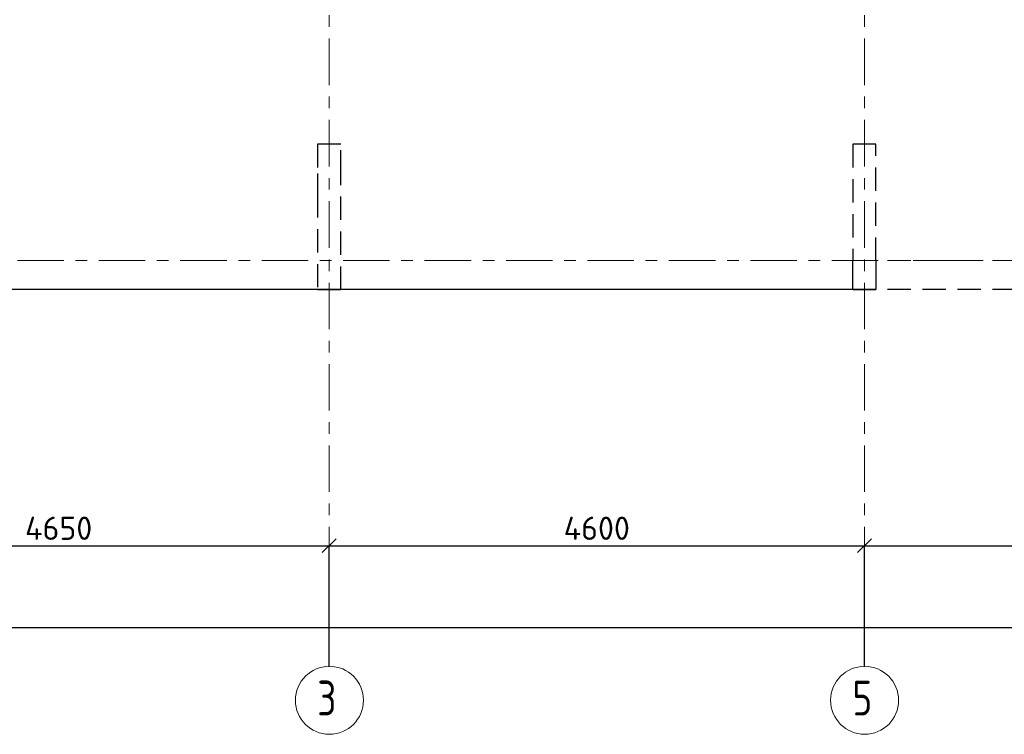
# Model space of a CAD drawing. Header units: metres. Extents: x -38 to 86, y -15 to 21.
# Tile 8 of 103: x 6.49 to 14.95, y -4.07 to 2.07. Entities that reach past the tile are written whole.
import ezdxf

# ---------------------------------------------------------------- set-up
doc = ezdxf.new("R2010")
doc.units = ezdxf.units.M
doc.header["$PDMODE"] = 65
for name, pattern in [('______11', [0.5, 0.4, -0.05, 0, -0.05]), ('______2', [0.27, 0.2, -0.07]), ('______3', [0.5, 0.4, -0.1]), ('______5', [1.1, 0.8, -0.1, 0.1, -0.1])]:
    doc.linetypes.add(name, pattern=pattern)
for name, color, linetype, lineweight in [('XR$2$Осевая линия (1)', 7, '______5', 13), ('XR$2$Размерная линия (1)', 7, 'Continuous', 13), ('XR$3$Балка (1)', 7, '______3', 13), ('XR$3$Перекрытие (1)', 7, 'Continuous', 35)]:
    doc.layers.add(name, color=color, linetype=linetype, lineweight=lineweight)
doc.layers.add('XR$5$Стена_ бетон несущ.', color=7, linetype='Continuous', lineweight=70, true_color=0xb4b496)
doc.styles.add('ISOCPEUR', font='txt')
doc.dimstyles.new('DIMSTYLE_3', dxfattribs={"dimtxt": 0.2, "dimasz": 0.2, "dimexe": 0, "dimexo": 0, "dimgap": 0.1, "dimtad": 2, "dimdec": 0, "dimlfac": 1000, "dimrnd": 5, "dimzin": 12, "dimdsep": 46, "dimtxsty": 'ISOCPEUR', "dimblk1": 'ALL_ML_STRICH', "dimblk2": 'ALL_ML_STRICH', "dimsah": 1, "dimcen": 0, "dimclrd": 7, "dimclre": 256, "dimclrt": 7, "dimadec": 0, "dimazin": 0, "dimtfac": 1, "dimtdec": 0, "dimtix": 1, "dimtmove": 2, "dimatfit": 3, "dimfxl": 0, "dimtzin": 0, "dimlwd": 0, "dimlwe": -3, "dimarcsym": 0})

# ---------------------------------------------------------------- blocks, each defined once
blk = doc.blocks.new('ALL_ML_STRICH')
at = {"color": 0, "linetype": 'ByBlock', "lineweight": -2}
for p, q in [((0, -0.5), (0, 0.5)), ((-1, 0), (0.5, 0)), ((-0.3, -0.3), (0.3, 0.3))]:
    blk.add_line(p, q, dxfattribs=at)
blk = doc.blocks.new('*D12')
at = {"layer": 'DEFPOINTS', "color": 7, "linetype": 'Continuous', "lineweight": 13, "transparency": 33554687}
for p in [(0.5, -3.1033), (0.5, -3.1563), (61.6, -3.1401)]:
    blk.add_point(p, dxfattribs=at)
at = {"layer": 'XR$2$Размерная линия (1)', "color": 9, "linetype": 'Continuous', "lineweight": -2, "true_color": 0xc7c7c7, "transparency": 33554687}
for p, q in [((0.5, -3.1233), (0.5, -3.1563)), ((61.6, -3.1563), (61.6, -3.1563))]:
    blk.add_line(p, q, dxfattribs=at)
at = {"layer": 'XR$2$Размерная линия (1)', "color": 7, "linetype": 'Continuous', "lineweight": -2, "transparency": 33554687}
blk.add_line((0.5, -3.1563), (61.6, -3.1563), dxfattribs=at)
at = {"layer": 'XR$2$Размерная линия (1)', "color": 7, "linetype": 'Continuous', "lineweight": 13, "transparency": 33554687, "xscale": 0.2, "yscale": 0.2, "zscale": 0.2, "rotation": 180}
blk.add_blockref('ALL_ML_STRICH', (0.5, -3.1563), dxfattribs=at)
at = {"layer": 'XR$2$Размерная линия (1)', "color": 7, "linetype": 'Continuous', "lineweight": 13, "transparency": 33554687, "xscale": 0.2, "yscale": 0.2, "zscale": 0.2}
blk.add_blockref('ALL_ML_STRICH', (61.6, -3.1563), dxfattribs=at)
at = {"layer": 'XR$2$Размерная линия (1)', "color": 7, "linetype": 'Continuous', "lineweight": 13, "transparency": 33554687, "insert": (31.1, -3.0063), "char_height": 0.2, "width": 1, "attachment_point": 5, "style": 'ISOCPEUR'}
blk.add_mtext('\\A1;{61100}', dxfattribs=at)
blk = doc.blocks.new('*D14')
at = {"layer": 'DEFPOINTS', "color": 7, "linetype": 'Continuous', "lineweight": 13, "transparency": 33554687}
for p in [(4.5, -2.452), (4.5, -3.5132), (9.15, -3.5132)]:
    blk.add_point(p, dxfattribs=at)
at = {"layer": 'XR$2$Размерная линия (1)', "color": 9, "linetype": 'Continuous', "lineweight": -2, "true_color": 0xc7c7c7, "transparency": 33554687}
for p, q in [((4.5, -3.4932), (4.5, -2.452)), ((9.15, -3.4932), (9.15, -2.452))]:
    blk.add_line(p, q, dxfattribs=at)
at = {"layer": 'XR$2$Размерная линия (1)', "color": 7, "linetype": 'Continuous', "lineweight": -2, "transparency": 33554687}
blk.add_line((4.5, -2.452), (9.15, -2.452), dxfattribs=at)
at = {"layer": 'XR$2$Размерная линия (1)', "color": 7, "linetype": 'Continuous', "lineweight": 13, "transparency": 33554687, "xscale": 0.2, "yscale": 0.2, "zscale": 0.2, "rotation": 180}
blk.add_blockref('ALL_ML_STRICH', (4.5, -2.452), dxfattribs=at)
at = {"layer": 'XR$2$Размерная линия (1)', "color": 7, "linetype": 'Continuous', "lineweight": 13, "transparency": 33554687, "xscale": 0.2, "yscale": 0.2, "zscale": 0.2}
blk.add_blockref('ALL_ML_STRICH', (9.15, -2.452), dxfattribs=at)
at = {"layer": 'XR$2$Размерная линия (1)', "color": 7, "linetype": 'Continuous', "lineweight": 13, "transparency": 33554687, "insert": (6.825, -2.302), "char_height": 0.2, "width": 0.8, "attachment_point": 5, "style": 'ISOCPEUR'}
blk.add_mtext('\\A1;{4650}', dxfattribs=at)
blk = doc.blocks.new('*D15')
at = {"layer": 'DEFPOINTS', "color": 7, "linetype": 'Continuous', "lineweight": 13, "transparency": 33554687}
for p in [(9.15, -2.452), (9.15, -3.5132), (13.75, -3.5132)]:
    blk.add_point(p, dxfattribs=at)
at = {"layer": 'XR$2$Размерная линия (1)', "color": 9, "linetype": 'Continuous', "lineweight": -2, "true_color": 0xc7c7c7, "transparency": 33554687}
for p, q in [((9.15, -3.4932), (9.15, -2.452)), ((13.75, -3.4932), (13.75, -2.452))]:
    blk.add_line(p, q, dxfattribs=at)
at = {"layer": 'XR$2$Размерная линия (1)', "color": 7, "linetype": 'Continuous', "lineweight": -2, "transparency": 33554687}
blk.add_line((9.15, -2.452), (13.75, -2.452), dxfattribs=at)
at = {"layer": 'XR$2$Размерная линия (1)', "color": 7, "linetype": 'Continuous', "lineweight": 13, "transparency": 33554687, "xscale": 0.2, "yscale": 0.2, "zscale": 0.2, "rotation": 180}
blk.add_blockref('ALL_ML_STRICH', (9.15, -2.452), dxfattribs=at)
at = {"layer": 'XR$2$Размерная линия (1)', "color": 7, "linetype": 'Continuous', "lineweight": 13, "transparency": 33554687, "xscale": 0.2, "yscale": 0.2, "zscale": 0.2}
blk.add_blockref('ALL_ML_STRICH', (13.75, -2.452), dxfattribs=at)
at = {"layer": 'XR$2$Размерная линия (1)', "color": 7, "linetype": 'Continuous', "lineweight": 13, "transparency": 33554687, "insert": (11.45, -2.302), "char_height": 0.2, "width": 0.8, "attachment_point": 5, "style": 'ISOCPEUR'}
blk.add_mtext('\\A1;{4600}', dxfattribs=at)
blk = doc.blocks.new('*D16')
at = {"layer": 'DEFPOINTS', "color": 7, "linetype": 'Continuous', "lineweight": 13, "transparency": 33554687}
for p in [(13.75, -2.452), (13.75, -3.5132), (19.45, -3.6075)]:
    blk.add_point(p, dxfattribs=at)
at = {"layer": 'XR$2$Размерная линия (1)', "color": 9, "linetype": 'Continuous', "lineweight": -2, "true_color": 0xc7c7c7, "transparency": 33554687}
for p, q in [((13.75, -3.4932), (13.75, -2.452)), ((19.45, -3.5875), (19.45, -2.452))]:
    blk.add_line(p, q, dxfattribs=at)
at = {"layer": 'XR$2$Размерная линия (1)', "color": 7, "linetype": 'Continuous', "lineweight": -2, "transparency": 33554687}
blk.add_line((13.75, -2.452), (19.45, -2.452), dxfattribs=at)
at = {"layer": 'XR$2$Размерная линия (1)', "color": 7, "linetype": 'Continuous', "lineweight": 13, "transparency": 33554687, "xscale": 0.2, "yscale": 0.2, "zscale": 0.2, "rotation": 180}
blk.add_blockref('ALL_ML_STRICH', (13.75, -2.452), dxfattribs=at)
at = {"layer": 'XR$2$Размерная линия (1)', "color": 7, "linetype": 'Continuous', "lineweight": 13, "transparency": 33554687, "xscale": 0.2, "yscale": 0.2, "zscale": 0.2}
blk.add_blockref('ALL_ML_STRICH', (19.45, -2.452), dxfattribs=at)
at = {"layer": 'XR$2$Размерная линия (1)', "color": 7, "linetype": 'Continuous', "lineweight": 13, "transparency": 33554687, "insert": (16.61, -2.302), "char_height": 0.2, "width": 0.8, "attachment_point": 5, "style": 'ISOCPEUR'}
blk.add_mtext('\\A1;{5700}', dxfattribs=at)

msp = doc.modelspace()

# ---------------------------------------------------------------- linework, layer by layer
at = {"layer": 'XR$2$Осевая линия (1)', "color": 253, "linetype": '______11', "lineweight": 13, "true_color": 0xa0a0a0, "transparency": 33554687}
for p, q in [((9.15, -3.39), (9.15, 19.78)), ((13.75, -3.39), (13.75, 8.13)), ((-2.63, 0), (62.6, 0))]:
    msp.add_line(p, q, dxfattribs=at)
at = {"layer": 'XR$2$Осевая линия (1)', "color": 7, "linetype": 'Continuous', "lineweight": 13, "transparency": 33554687}
for centre in [(9.1524, -3.7819), (13.7524, -3.7819)]:
    msp.add_circle(centre, 0.2924, dxfattribs=at)
at = {"layer": 'XR$3$Балка (1)', "color": 7, "linetype": '______2', "lineweight": 25, "transparency": 33554687}
msp.add_line((19.55, -0.2495), (13.6501, -0.2498), dxfattribs=at)
at = {"layer": 'XR$3$Перекрытие (1)', "color": 7, "linetype": '______2', "lineweight": 18, "transparency": 33554687}
for p, q in [((13.6501, 0.0002), (19.55, 0.0005)), ((13.6501, -0.2498), (13.6501, 0.0002))]:
    msp.add_line(p, q, dxfattribs=at)
at = {"layer": 'XR$3$Перекрытие (1)', "color": 7, "linetype": 'Continuous', "lineweight": 25, "transparency": 33554687}
msp.add_line((13.6501, -0.2498), (0.25, -0.2498), dxfattribs=at)
at = {"layer": 'XR$5$Стена_ бетон несущ.', "color": 253, "linetype": '______2', "lineweight": -3, "true_color": 0xa0a0a0, "transparency": 33554687}
for p, q in [((9.25, 1), (9.05, 1)), ((9.05, 1), (9.05, 0.75)), ((9.25, 0.75), (9.25, 1)), ((13.85, 1), (13.65, 1)), ((13.65, 1), (13.65, 0)), ((13.85, 0), (13.85, 1)), ((9.05, 0.75), (9.05, 0.5702)), ((9.25, -0.25), (9.25, 0.75)), ((9.05, 0.5702), (9.05, -0.25)), ((13.65, 0), (13.6501, 0)), ((13.6501, -0.194), (13.6501, 0)), ((13.85, 0), (13.85, -0.194)), ((9.05, -0.25), (9.25, -0.25)), ((13.6501, -0.25), (13.6501, -0.194)), ((13.6501, -0.25), (13.85, -0.25)), ((13.85, -0.194), (13.85, -0.25))]:
    msp.add_line(p, q, dxfattribs=at)

# ---------------------------------------------------------------- texts
at = {"layer": 'XR$2$Осевая линия (1)', "color": 7, "linetype": 'Continuous', "lineweight": 13, "transparency": 33554687, "char_height": 0.3, "width": 0.326407, "attachment_point": 7, "style": 'ISOCPEUR'}
for s, insert in [('\\W0.78;3', (9.0474, -3.9124)), ('\\W0.78;5', (13.6474, -3.9124))]:
    msp.add_mtext(s, dxfattribs=dict(at, insert=insert))

# ---------------------------------------------------------------- dimensions: what is measured, and where the dimension line sits
at = {"layer": 'XR$2$Размерная линия (1)', "color": 7, "linetype": 'Continuous', "lineweight": 13, "transparency": 33554687}
for base, p1, p2, picture, middle in [((9.15, -2.452), (4.5, -3.4932), (9.15, -3.4932), '*D14', (6.825, -2.302)), ((13.75, -2.452), (9.15, -3.4932), (13.75, -3.4932), '*D15', (11.45, -2.302)), ((19.45, -2.452), (13.75, -3.4932), (19.45, -3.5875), '*D16', (16.61, -2.302)), ((61.6, -3.1563), (0.5, -3.1233), (61.6, -3.1563), '*D12', (31.1, -3.0063))]:
    dim = msp.add_linear_dim(base=base, p1=p1, p2=p2, dimstyle='DIMSTYLE_3', override={"dimpost": '<>', "dimclrd": 7, "dimclre": 9, "dimclrt": 7, "dimlwd": 0, "dimlwe": 65533}, dxfattribs=at)
    dim.commit()
    dim.dimension.update_dxf_attribs({"geometry": picture, "text_midpoint": middle, "dimtype": 160})

doc.saveas('drawing.dxf')
